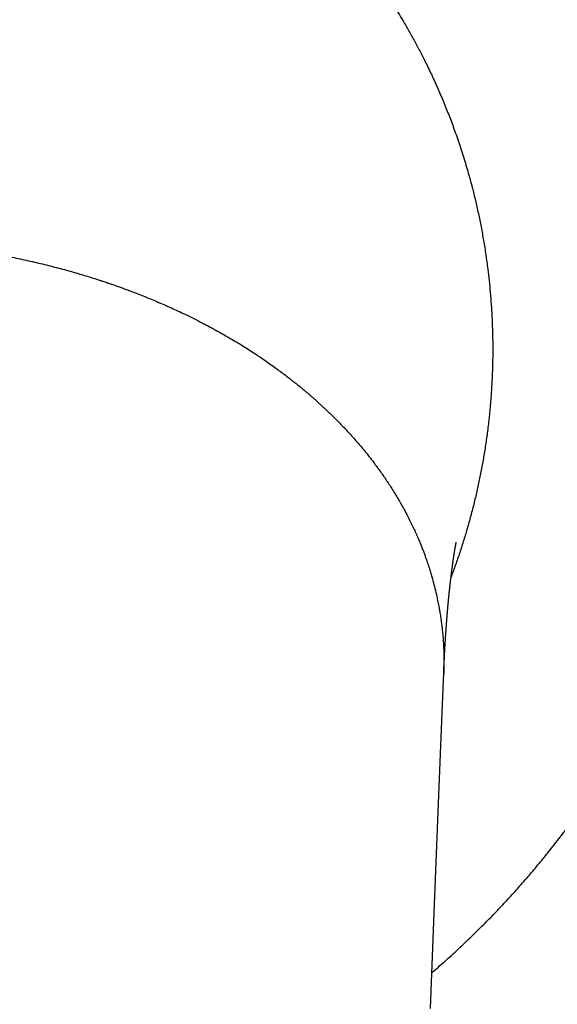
# Model space of a CAD drawing. Header units: millimetres. Extents: x 8 to 688, y 12 to 830.
# Tile 3 of 28: x 358 to 376, y 365 to 398. Entities that reach past the tile are written whole.
import ezdxf

# ---------------------------------------------------------------- set-up
doc = ezdxf.new("R2010")
doc.units = ezdxf.units.MM

msp = doc.modelspace()

# ---------------------------------------------------------------- linework, layer by layer
at = {"color": 7, "linetype": 'Continuous', "lineweight": 30, "flags": 128}
msp.add_lwpolyline([(371.425, 365.156), (371.494, 366.888), (371.561, 368.609), (371.627, 370.286), (371.693, 371.95), (371.758, 373.603), (371.822, 375.243), (371.863, 376.289)], dxfattribs=at)
at = {"color": 7, "linetype": 'Continuous', "lineweight": 30}
for points, knots in [([(380.99, 396.278), (380.962, 396.389), (380.888, 396.687), (380.755, 397.17), (380.591, 397.727), (380.422, 398.263), (380.249, 398.778), (380.072, 399.274), (379.887, 399.766), (379.684, 400.28), (379.461, 400.813), (379.217, 401.366), (378.962, 401.913), (378.695, 402.455), (378.416, 402.996), (378.124, 403.535), (377.818, 404.071), (377.501, 404.601), (377.191, 405.097), (376.889, 405.56), (376.596, 405.992), (376.296, 406.418), (375.989, 406.839), (375.673, 407.256), (375.35, 407.668), (375.019, 408.074), (374.671, 408.487), (374.304, 408.906), (373.918, 409.33), (373.525, 409.746), (373.123, 410.155), (372.713, 410.556), (372.286, 410.959), (371.839, 411.364), (371.373, 411.768), (370.899, 412.163), (370.442, 412.528), (370.004, 412.865), (369.585, 413.175), (369.161, 413.478), (368.732, 413.774), (368.296, 414.062), (367.855, 414.344), (367.408, 414.617), (366.943, 414.891), (366.459, 415.165), (365.955, 415.437), (365.446, 415.7), (364.931, 415.952), (364.412, 416.195), (363.876, 416.434), (363.321, 416.667), (362.748, 416.895), (362.17, 417.11), (361.618, 417.303), (361.093, 417.476), (360.596, 417.63), (360.096, 417.775), (359.593, 417.912), (359.087, 418.04), (358.577, 418.159), (358.066, 418.27), (357.537, 418.374), (356.989, 418.472), (356.424, 418.562), (355.857, 418.641), (355.288, 418.709), (354.719, 418.767), (354.161, 418.812), (353.615, 418.846), (353.081, 418.87), (352.547, 418.885), (352.191, 418.887), (352.013, 418.888)], [0, 0, 0, 0, 0.008647, 0.023312, 0.037974, 0.052633, 0.065923, 0.079215, 0.092507, 0.105797, 0.12106, 0.136327, 0.151596, 0.166863, 0.182126, 0.19772, 0.213317, 0.228914, 0.244508, 0.257671, 0.270835, 0.284, 0.297163, 0.31039, 0.323619, 0.336848, 0.350076, 0.36455, 0.379029, 0.393511, 0.407993, 0.422473, 0.436947, 0.45253, 0.468116, 0.483702, 0.499285, 0.512438, 0.525594, 0.538749, 0.551903, 0.565121, 0.578341, 0.591561, 0.604779, 0.619243, 0.633712, 0.648184, 0.662656, 0.677125, 0.691589, 0.707161, 0.722736, 0.738311, 0.753883, 0.767027, 0.780173, 0.793319, 0.806463, 0.819671, 0.832882, 0.846092, 0.859301, 0.873753, 0.888212, 0.902672, 0.917133, 0.931591, 0.946044, 0.959532, 0.973022, 0.986512, 1, 1, 1, 1]), ([(352.013, 408.466), (352.181, 408.465), (352.517, 408.463), (353.021, 408.445), (353.526, 408.415), (354.031, 408.374), (354.534, 408.32), (355.033, 408.255), (355.529, 408.179), (356.025, 408.091), (356.523, 407.991), (357.022, 407.878), (357.524, 407.751), (358.024, 407.612), (358.521, 407.461), (359.016, 407.297), (359.508, 407.121), (359.995, 406.934), (360.476, 406.735), (360.952, 406.524), (361.426, 406.301), (361.895, 406.065), (362.361, 405.817), (362.823, 405.556), (363.281, 405.283), (363.718, 405.006), (364.134, 404.729), (364.531, 404.452), (364.923, 404.164), (365.31, 403.867), (365.705, 403.549), (366.106, 403.21), (366.496, 402.863), (366.797, 402.582), (366.97, 402.415), (367.034, 402.353), (367.054, 402.333), (367.073, 402.314), (367.093, 402.294), (367.113, 402.275), (367.214, 402.175), (367.398, 401.99), (367.662, 401.715), (367.927, 401.428), (368.194, 401.129), (368.46, 400.819), (368.724, 400.499), (368.986, 400.169), (369.248, 399.826), (369.478, 399.51), (369.678, 399.226), (369.849, 398.975), (370.019, 398.719), (370.187, 398.457), (370.354, 398.188), (370.53, 397.895), (370.714, 397.576), (370.905, 397.231), (371.092, 396.879), (371.285, 396.499), (371.481, 396.091), (371.679, 395.654), (371.87, 395.207), (372.053, 394.749), (372.202, 394.351), (372.32, 394.015), (372.411, 393.745), (372.499, 393.473), (372.583, 393.201), (372.662, 392.93), (372.738, 392.659), (372.824, 392.336), (372.917, 391.959), (373.015, 391.526), (373.105, 391.082), (373.188, 390.626), (373.262, 390.158), (373.323, 389.715), (373.371, 389.297), (373.409, 388.906), (373.44, 388.508), (373.465, 388.104), (373.481, 387.693), (373.491, 387.243), (373.49, 386.758), (373.477, 386.242), (373.452, 385.733), (373.416, 385.23), (373.368, 384.735), (373.311, 384.256), (373.245, 383.793), (373.171, 383.347), (373.09, 382.908), (373, 382.475), (372.901, 382.042), (372.792, 381.608), (372.673, 381.174), (372.547, 380.748), (372.414, 380.331), (372.274, 379.922), (372.172, 379.636), (372.114, 379.486), (372.107, 379.469)], [0, 0, 0, 0, 0.012028, 0.024088, 0.036179, 0.048303, 0.060458, 0.072429, 0.08443, 0.096464, 0.108529, 0.120875, 0.133254, 0.145668, 0.158116, 0.170599, 0.183117, 0.19567, 0.208083, 0.22056, 0.233101, 0.245706, 0.258375, 0.271108, 0.283906, 0.29677, 0.30835, 0.319984, 0.33167, 0.343409, 0.355202, 0.368235, 0.381333, 0.392913, 0.398024, 0.398694, 0.399364, 0.400035, 0.400705, 0.401376, 0.402047, 0.411001, 0.420194, 0.429624, 0.439294, 0.449202, 0.459166, 0.469361, 0.479786, 0.490442, 0.497675, 0.50501, 0.512448, 0.519989, 0.527634, 0.535404, 0.544829, 0.554374, 0.564038, 0.573821, 0.585289, 0.596918, 0.608706, 0.620655, 0.632763, 0.63963, 0.646547, 0.653514, 0.660466, 0.667204, 0.674051, 0.681007, 0.691537, 0.702307, 0.713317, 0.724569, 0.736061, 0.747795, 0.757183, 0.766721, 0.776407, 0.786243, 0.796229, 0.806363, 0.819052, 0.83159, 0.843978, 0.856216, 0.868303, 0.88024, 0.891357, 0.90234, 0.913188, 0.923903, 0.934483, 0.945557, 0.956481, 0.967253, 0.977874, 0.988343, 0.998661, 1, 1, 1, 1]), ([(352.013, 390.624), (352.191, 390.623), (352.547, 390.622), (353.079, 390.606), (353.612, 390.582), (354.143, 390.547), (354.673, 390.502), (355.201, 390.448), (355.727, 390.383), (356.26, 390.308), (356.799, 390.22), (357.345, 390.12), (357.887, 390.009), (358.424, 389.887), (358.957, 389.755), (359.477, 389.614), (359.984, 389.466), (360.319, 389.36), (360.491, 389.304), (360.502, 389.3), (360.508, 389.298), (360.513, 389.296), (360.519, 389.294), (360.534, 389.29), (360.57, 389.278), (360.627, 389.259), (360.702, 389.234), (360.788, 389.204), (360.889, 389.169), (361.005, 389.129), (361.134, 389.083), (361.275, 389.032), (361.427, 388.975), (361.591, 388.913), (361.765, 388.846), (361.95, 388.772), (362.148, 388.691), (362.358, 388.603), (362.581, 388.507), (362.814, 388.403), (363.058, 388.291), (363.312, 388.171), (363.575, 388.042), (363.793, 387.93), (363.965, 387.84), (364.089, 387.775), (364.213, 387.708), (364.332, 387.642), (364.479, 387.561), (364.65, 387.463), (364.86, 387.341), (365.073, 387.213), (365.288, 387.08), (365.496, 386.947), (365.698, 386.814), (365.892, 386.683), (366.076, 386.556), (366.248, 386.434), (366.413, 386.313), (366.57, 386.196), (366.72, 386.081), (366.859, 385.973), (366.986, 385.872), (367.101, 385.778), (367.205, 385.692), (367.298, 385.614), (367.381, 385.543), (367.443, 385.489), (367.49, 385.449), (367.524, 385.419), (367.561, 385.386), (367.599, 385.353), (367.637, 385.319), (367.695, 385.267), (367.773, 385.196), (367.879, 385.099), (367.995, 384.989), (368.123, 384.866), (368.254, 384.737), (368.389, 384.602), (368.525, 384.46), (368.666, 384.31), (368.809, 384.153), (368.954, 383.989), (369.101, 383.818), (369.249, 383.641), (369.397, 383.455), (369.53, 383.283), (369.646, 383.128), (369.746, 382.99), (369.847, 382.848), (369.947, 382.701), (370.047, 382.552), (370.148, 382.395), (370.249, 382.233), (370.349, 382.066), (370.443, 381.904), (370.539, 381.732), (370.636, 381.551), (370.733, 381.362), (370.821, 381.182), (370.902, 381.01), (370.974, 380.848), (371.04, 380.695), (371.099, 380.553), (371.152, 380.419), (371.2, 380.294), (371.243, 380.178), (371.281, 380.071), (371.314, 379.973), (371.34, 379.897), (371.36, 379.835), (371.379, 379.776), (371.401, 379.706), (371.425, 379.629), (371.448, 379.551), (371.488, 379.414), (371.542, 379.216), (371.606, 378.956), (371.659, 378.716), (371.695, 378.532), (371.713, 378.433), (371.72, 378.391), (371.724, 378.372), (371.728, 378.349), (371.731, 378.327), (371.735, 378.305), (371.747, 378.232), (371.766, 378.11), (371.789, 377.942), (371.809, 377.775), (371.827, 377.609), (371.841, 377.446), (371.852, 377.293), (371.86, 377.149), (371.865, 377.016), (371.869, 376.897), (371.87, 376.792), (371.871, 376.699), (371.871, 376.629), (371.871, 376.581), (371.87, 376.551), (371.87, 376.522), (371.87, 376.494), (371.869, 376.468), (371.868, 376.433), (371.867, 376.387), (371.865, 376.328), (371.864, 376.287), (371.863, 376.267)], [0, 0, 0, 0, 0.017195, 0.03439, 0.051585, 0.068779, 0.085973, 0.103165, 0.120357, 0.137548, 0.155662, 0.173794, 0.191925, 0.210053, 0.228181, 0.246306, 0.263605, 0.280902, 0.281629, 0.281822, 0.282022, 0.282228, 0.282442, 0.282663, 0.283797, 0.286206, 0.288775, 0.291737, 0.295409, 0.299546, 0.30415, 0.309219, 0.314755, 0.320645, 0.326984, 0.333773, 0.341011, 0.348859, 0.357175, 0.365958, 0.375209, 0.384927, 0.395113, 0.405766, 0.41059, 0.415505, 0.420509, 0.425474, 0.429845, 0.438242, 0.446392, 0.455771, 0.464799, 0.473476, 0.482383, 0.490887, 0.498989, 0.506689, 0.513986, 0.521414, 0.528373, 0.534863, 0.540884, 0.546436, 0.551434, 0.555979, 0.560072, 0.563713, 0.565228, 0.56703, 0.568877, 0.570769, 0.572707, 0.574691, 0.579545, 0.584651, 0.591059, 0.597823, 0.604945, 0.612208, 0.619809, 0.627746, 0.63602, 0.644631, 0.653416, 0.662525, 0.671958, 0.681715, 0.688399, 0.695227, 0.702199, 0.709394, 0.716771, 0.723958, 0.732187, 0.740153, 0.747857, 0.755298, 0.764552, 0.773366, 0.78174, 0.789674, 0.79717, 0.804104, 0.810615, 0.816703, 0.822368, 0.827609, 0.832428, 0.836824, 0.840797, 0.842709, 0.845219, 0.848662, 0.852118, 0.855589, 0.859074, 0.87046, 0.881993, 0.893674, 0.902403, 0.90627, 0.90686, 0.907854, 0.908843, 0.909827, 0.910806, 0.91178, 0.919492, 0.926864, 0.933897, 0.941477, 0.948619, 0.955323, 0.961589, 0.967417, 0.972808, 0.977191, 0.981235, 0.98494, 0.986304, 0.987615, 0.988873, 0.99008, 0.991235, 0.992337, 0.994627, 0.99732, 1, 1, 1, 1]), ([(371.472, 366.345), (371.615, 366.468), (371.913, 366.726), (372.356, 367.131), (372.803, 367.555), (373.218, 367.966), (373.603, 368.361), (373.959, 368.74), (374.309, 369.125), (374.652, 369.517), (374.989, 369.915), (375.32, 370.32), (375.643, 370.731), (375.992, 371.19), (376.364, 371.701), (376.756, 372.265), (377.134, 372.838), (377.499, 373.419), (377.821, 373.959), (378.104, 374.457), (378.352, 374.91), (378.591, 375.367), (378.833, 375.847), (379.074, 376.35), (379.315, 376.878), (379.545, 377.41), (379.765, 377.946), (379.968, 378.47), (380.155, 378.981), (380.327, 379.477), (380.491, 379.977), (380.653, 380.504), (380.812, 381.06), (380.928, 381.489), (380.985, 381.725), (380.995, 381.766)], [0, 0, 0, 0, 0.030729, 0.064191, 0.097653, 0.131108, 0.159346, 0.187588, 0.21583, 0.244068, 0.272443, 0.300823, 0.329203, 0.357578, 0.394835, 0.432107, 0.469383, 0.506655, 0.543912, 0.571925, 0.599942, 0.627959, 0.655972, 0.687455, 0.718948, 0.750443, 0.781935, 0.813419, 0.841961, 0.870508, 0.899055, 0.927598, 0.960376, 0.993164, 1, 1, 1, 1]), ([(371.863, 376.267), (371.863, 376.278), (371.864, 376.303), (371.866, 376.338), (371.867, 376.368), (371.868, 376.392), (371.869, 376.418), (371.871, 376.451), (371.872, 376.489), (371.874, 376.527), (371.876, 376.562), (371.877, 376.59), (371.879, 376.63), (371.881, 376.684), (371.885, 376.754), (371.888, 376.811), (371.89, 376.853), (371.891, 376.883), (371.893, 376.915), (371.895, 376.952), (371.897, 376.991), (371.899, 377.03), (371.901, 377.064), (371.903, 377.094), (371.905, 377.126), (371.907, 377.164), (371.909, 377.202), (371.911, 377.239), (371.914, 377.288), (371.918, 377.347), (371.922, 377.417), (371.926, 377.475), (371.929, 377.525), (371.932, 377.568), (371.935, 377.612), (371.938, 377.651), (371.941, 377.693), (371.944, 377.74), (371.948, 377.792), (371.952, 377.844), (371.955, 377.892), (371.959, 377.941), (371.963, 377.991), (371.967, 378.044), (371.972, 378.103), (371.977, 378.166), (371.982, 378.235), (371.988, 378.302), (371.993, 378.364), (371.999, 378.427), (372.003, 378.475), (372.006, 378.511), (372.008, 378.531), (372.01, 378.553), (372.012, 378.574), (372.014, 378.593), (372.016, 378.612), (372.018, 378.632), (372.02, 378.653), (372.021, 378.671), (372.023, 378.689), (372.025, 378.709), (372.027, 378.732), (372.029, 378.755), (372.032, 378.779), (372.034, 378.804), (372.036, 378.827), (372.038, 378.844), (372.039, 378.856), (372.041, 378.868), (372.042, 378.883), (372.044, 378.899), (372.045, 378.913), (372.047, 378.927), (372.048, 378.943), (372.05, 378.96), (372.052, 378.976), (372.053, 378.989), (372.055, 379.004), (372.057, 379.024), (372.059, 379.048), (372.062, 379.071), (372.064, 379.094), (372.067, 379.118), (372.069, 379.143), (372.072, 379.166), (372.074, 379.185), (372.076, 379.199), (372.077, 379.213), (372.079, 379.227), (372.081, 379.246), (372.083, 379.265), (372.085, 379.284), (372.087, 379.301), (372.089, 379.318), (372.091, 379.336), (372.093, 379.355), (372.095, 379.373), (372.097, 379.391), (372.1, 379.415), (372.104, 379.446), (372.109, 379.485), (372.113, 379.524), (372.118, 379.562), (372.122, 379.595), (372.126, 379.624), (372.129, 379.65), (372.132, 379.675), (372.136, 379.699), (372.139, 379.722), (372.142, 379.746), (372.145, 379.775), (372.15, 379.806), (372.154, 379.838), (372.158, 379.868), (372.162, 379.897), (372.166, 379.923), (372.17, 379.951), (372.173, 379.977), (372.177, 380.004), (372.18, 380.027), (372.184, 380.052), (372.187, 380.075), (372.191, 380.097), (372.194, 380.116), (372.196, 380.134), (372.199, 380.152), (372.201, 380.168), (372.204, 380.188), (372.208, 380.209), (372.211, 380.233), (372.215, 380.256), (372.219, 380.28), (372.222, 380.302), (372.227, 380.329), (372.232, 380.36), (372.237, 380.393), (372.242, 380.423), (372.247, 380.449), (372.251, 380.473), (372.255, 380.493), (372.258, 380.51), (372.261, 380.525), (372.263, 380.539), (372.266, 380.553), (372.268, 380.565), (372.27, 380.576), (372.272, 380.585), (372.273, 380.593), (372.275, 380.6), (372.276, 380.607), (372.277, 380.613), (372.279, 380.619), (372.279, 380.623), (372.28, 380.626), (372.281, 380.628), (372.281, 380.63), (372.281, 380.63), (372.281, 380.63)], [0, 0, 0, 0, 0.004308, 0.009831, 0.013579, 0.016199, 0.019749, 0.024364, 0.029915, 0.035519, 0.040389, 0.04432, 0.047497, 0.057155, 0.067149, 0.077231, 0.081181, 0.085293, 0.089918, 0.095118, 0.100901, 0.107108, 0.112066, 0.1155, 0.120278, 0.126214, 0.132042, 0.137212, 0.142404, 0.153572, 0.163516, 0.174087, 0.179828, 0.186394, 0.193457, 0.199915, 0.204779, 0.212854, 0.221653, 0.229244, 0.237288, 0.244622, 0.252497, 0.261179, 0.270367, 0.281062, 0.292391, 0.304244, 0.314667, 0.324295, 0.336145, 0.339507, 0.342901, 0.347012, 0.350925, 0.354124, 0.356956, 0.360795, 0.3647, 0.367939, 0.3708, 0.374408, 0.378941, 0.382994, 0.387036, 0.392359, 0.396579, 0.399788, 0.401649, 0.403705, 0.406647, 0.409887, 0.412398, 0.414693, 0.418011, 0.421592, 0.424299, 0.426813, 0.429479, 0.432852, 0.438451, 0.442976, 0.446834, 0.452095, 0.456899, 0.462096, 0.46582, 0.468373, 0.470941, 0.473917, 0.47739, 0.482259, 0.486095, 0.489246, 0.492398, 0.497119, 0.500813, 0.504318, 0.508567, 0.512204, 0.520122, 0.52859, 0.538161, 0.546321, 0.554514, 0.560555, 0.566637, 0.573009, 0.578848, 0.583501, 0.590024, 0.596452, 0.605263, 0.613181, 0.621455, 0.628469, 0.636367, 0.642884, 0.65151, 0.657901, 0.665623, 0.672099, 0.679756, 0.68623, 0.692212, 0.697817, 0.702915, 0.709035, 0.714062, 0.722667, 0.730336, 0.739017, 0.747272, 0.756139, 0.764744, 0.778686, 0.793285, 0.807266, 0.819989, 0.832579, 0.84504, 0.853472, 0.862966, 0.873035, 0.882639, 0.89245, 0.902523, 0.910939, 0.918833, 0.926692, 0.935202, 0.945427, 0.955689, 0.965619, 0.97341, 0.981727, 0.991264, 1, 1, 1, 1])]:
    msp.add_open_spline(points, degree=3, knots=knots, dxfattribs=at)

doc.saveas('drawing.dxf')
